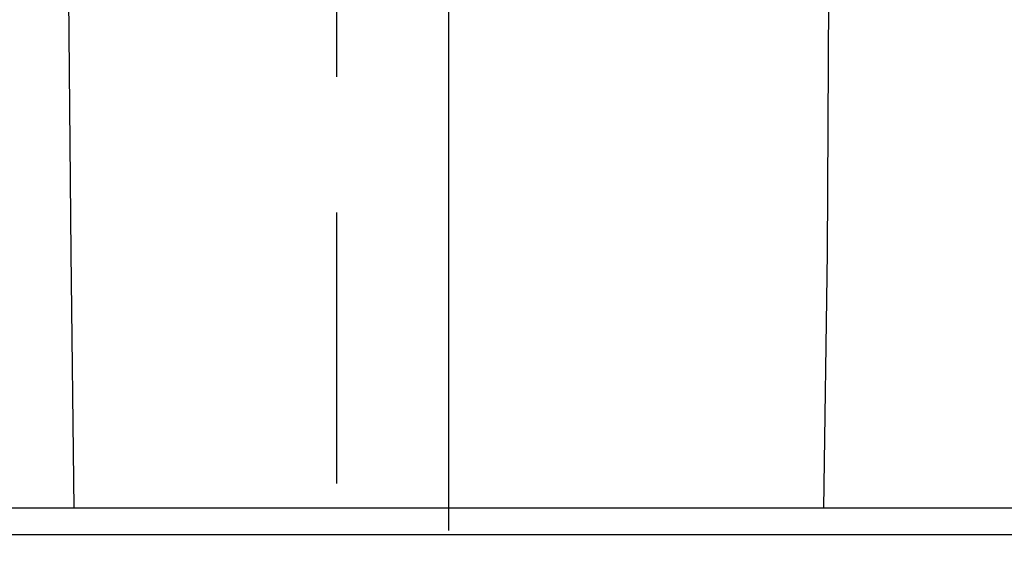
# Model space of a CAD drawing. Header units: millimetres. Extents: x 28600 to 181045, y -399112 to -163690.
# Tile 121 of 256: x 60855 to 60901, y -197704 to -197680. Entities that reach past the tile are written whole.
import ezdxf

# ---------------------------------------------------------------- set-up
doc = ezdxf.new("R2010")
doc.units = ezdxf.units.MM
doc.linetypes.add('HIDDEN', pattern=[9.525, 6.35, -3.175])
doc.layers.get('0').update_dxf_attribs({"color": 8})
for name, color, linetype in [('!! 0_Istn-cienka', 8, 'Continuous'), ('!! 1_zabudowa GK', 8, 'Continuous'), ('!! 2_wypos-sanitarne', 8, 'Continuous')]:
    doc.layers.add(name, color=color, linetype=linetype)

# ---------------------------------------------------------------- blocks, each defined once
blk = doc.blocks.new('A$C324a30b8')
for points in [[(0, 0.01049), (0, -0.71083)], [(0.17552, 0), (0.17692, -0.11958), (0.17797, -0.23916)], [(-0.17797, -0.23916), (-0.17727, -0.11958), (-0.17552, 0)], [(-0.17552, 0), (0.17552, 0)]]:
    blk.add_lwpolyline(points)

msp = doc.modelspace()

# ---------------------------------------------------------------- linework, layer by layer
at = {"layer": '!! 0_Istn-cienka', "linetype": 'HIDDEN', "ltscale": 2}
msp.add_lwpolyline([(60869.56735, -197441.12813), (60869.56735, -197971.12813)], dxfattribs=at)
at = {"layer": '!! 1_zabudowa GK'}
for points in [[(61135.43682, -197702.62813), (60824.56735, -197702.62813)], [(61135.43682, -197703.87813), (60824.56735, -197703.87813)]]:
    msp.add_lwpolyline(points, dxfattribs=at)

# ---------------------------------------------------------------- block references
at = {"layer": '!! 2_wypos-sanitarne', "xscale": 100, "yscale": 100, "zscale": 100, "rotation": 180}
msp.add_blockref('A$C324a30b8', (60874.83287, -197702.62813), dxfattribs=at)

doc.saveas('drawing.dxf')
